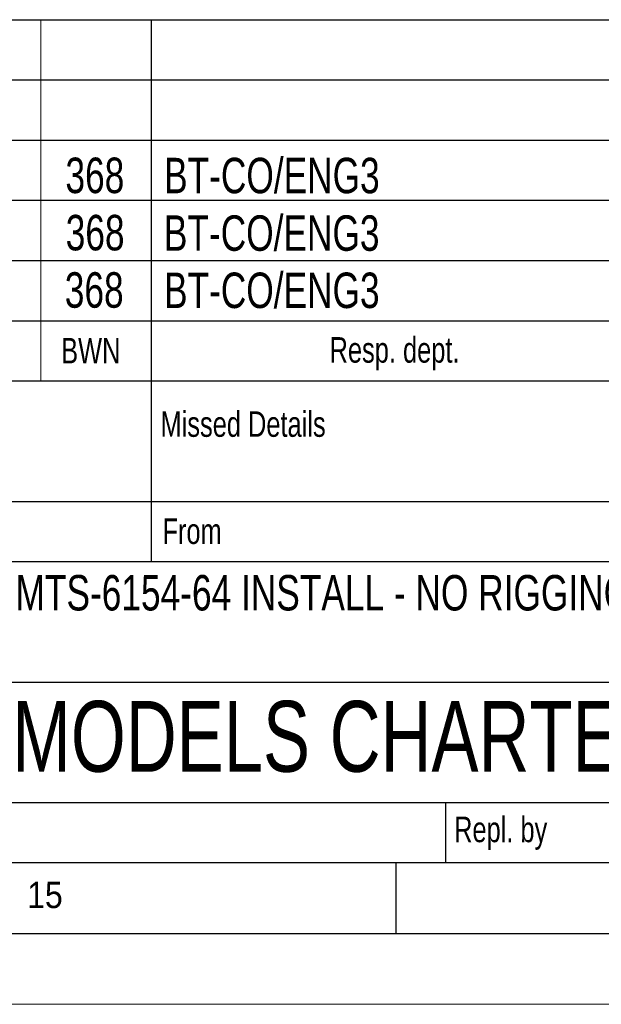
# Model space of a CAD drawing. Header units: millimetres. Extents: x 0 to 8410, y 0 to 5940.
# Tile 15 of 19: x 7489 to 7900, y 0 to 695. Entities that reach past the tile are written whole.
import ezdxf

# ---------------------------------------------------------------- set-up
doc = ezdxf.new("R2010")
doc.units = ezdxf.units.MM
doc.header["$LTSCALE"] = 10
doc.layers.add('FORMAT', color=7, linetype='Continuous')
doc.styles.add('SLDTEXTSTYLE1', font='GOTHIC.TTF', dxfattribs={"width": 0.913})
doc.styles.add('SLDTEXTSTYLE2', font='ARIALN.TTF', dxfattribs={"width": 0.87})

msp = doc.modelspace()

# ---------------------------------------------------------------- linework, layer by layer
at = {"color": 7, "linetype": 'Continuous', "lineweight": 18}
msp.add_line((0.000042, 0.000099), (8410.000042, 0.000099), dxfattribs=at)
at = {"layer": 'FORMAT'}
for p, q in [((6464.000042, 695.000099), (8310.000042, 695.000099)), ((6464.000042, 695.000099), (8310.000042, 695.000099)), ((6464.000042, 695.000099), (8310.000042, 695.000099)), ((7582.000042, 695.000099), (7582.000042, 440.000099)), ((6464.000042, 652.500099), (8310.000042, 652.500099)), ((6464.000042, 652.500099), (8310.000042, 652.500099)), ((7582.000042, 652.500099), (7582.000042, 440.000099)), ((6464.000042, 610.000099), (8310.000042, 610.000099)), ((6464.000042, 567.500099), (8310.000042, 567.500099)), ((6464.000042, 525.000099), (8310.000042, 525.000099)), ((6464.000042, 482.500099), (8310.000042, 482.500099)), ((6464.000042, 440.000099), (8310.000042, 440.000099)), ((7582.000042, 440.000099), (7582.000042, 312.500099)), ((6464.000042, 355.000099), (8310.000042, 355.000099)), ((7244.000042, 312.500099), (8310.000042, 312.500099)), ((7244.000042, 227.500099), (8310.000042, 227.500099)), ((7244.000042, 142.500099), (8310.000042, 142.500099)), ((7790.000042, 100.000099), (7790.000042, 142.500099)), ((200.000042, 100.000099), (8310.000042, 100.000099)), ((6464.000042, 100.000099), (8310.000042, 100.000099)), ((7755.000042, 50.000099), (7755.000042, 100.000099)), ((150.000042, 50.000099), (8360.000042, 50.000099))]:
    msp.add_line(p, q, dxfattribs=at)
at = {"layer": 'FORMAT', "lineweight": 18}
msp.add_line((7504.000042, 695.000099), (7504.000042, 440.000099), dxfattribs=at)

# ---------------------------------------------------------------- texts
at = {"layer": 'FORMAT'}
for s, insert, char_height, attachment_point, style in [('368', (7542.174871, 597.624626), 25, 2, 'SLDTEXTSTYLE2'), ('BT-CO/ENG3', (7591.06506, 597.505763), 25, 1, 'SLDTEXTSTYLE2'), ('368', (7542.370843, 557.18428), 25, 2, 'SLDTEXTSTYLE2'), ('BT-CO/ENG3', (7590.93886, 556.887246), 25, 1, 'SLDTEXTSTYLE2'), ('368', (7541.726928, 516.710629), 25, 2, 'SLDTEXTSTYLE2'), ('BT-CO/ENG3', (7591.007735, 516.478199), 25, 1, 'SLDTEXTSTYLE2'), ('BWN', (7518.361772, 470.38181), 18, 1, 'SLDTEXTSTYLE2'), ('Resp. dept.', (7707.948184, 470.921803), 18, 1, 'SLDTEXTSTYLE2'), ('Missed Details', (7588.541426, 418.565537), 18, 1, 'SLDTEXTSTYLE2'), ('From', (7589.910786, 342.949787), 18, 1, 'SLDTEXTSTYLE2'), ('MTS-6154-64 INSTALL - NO RIGGING', (7703.521694, 303.004609), 25, 2, 'SLDTEXTSTYLE2'), ('4 MODELS CHARTED', (7695.441673, 214.162146), 50, 2, 'SLDTEXTSTYLE2'), ('Repl. by', (7795.891961, 132.4392), 18, 1, 'SLDTEXTSTYLE2'), ('15', (7494.342241, 86.463176), 18.5208333, 1, 'SLDTEXTSTYLE1')]:
    msp.add_mtext(s, dxfattribs=dict(at, insert=insert, char_height=char_height, attachment_point=attachment_point, style=style))

doc.saveas('drawing.dxf')
